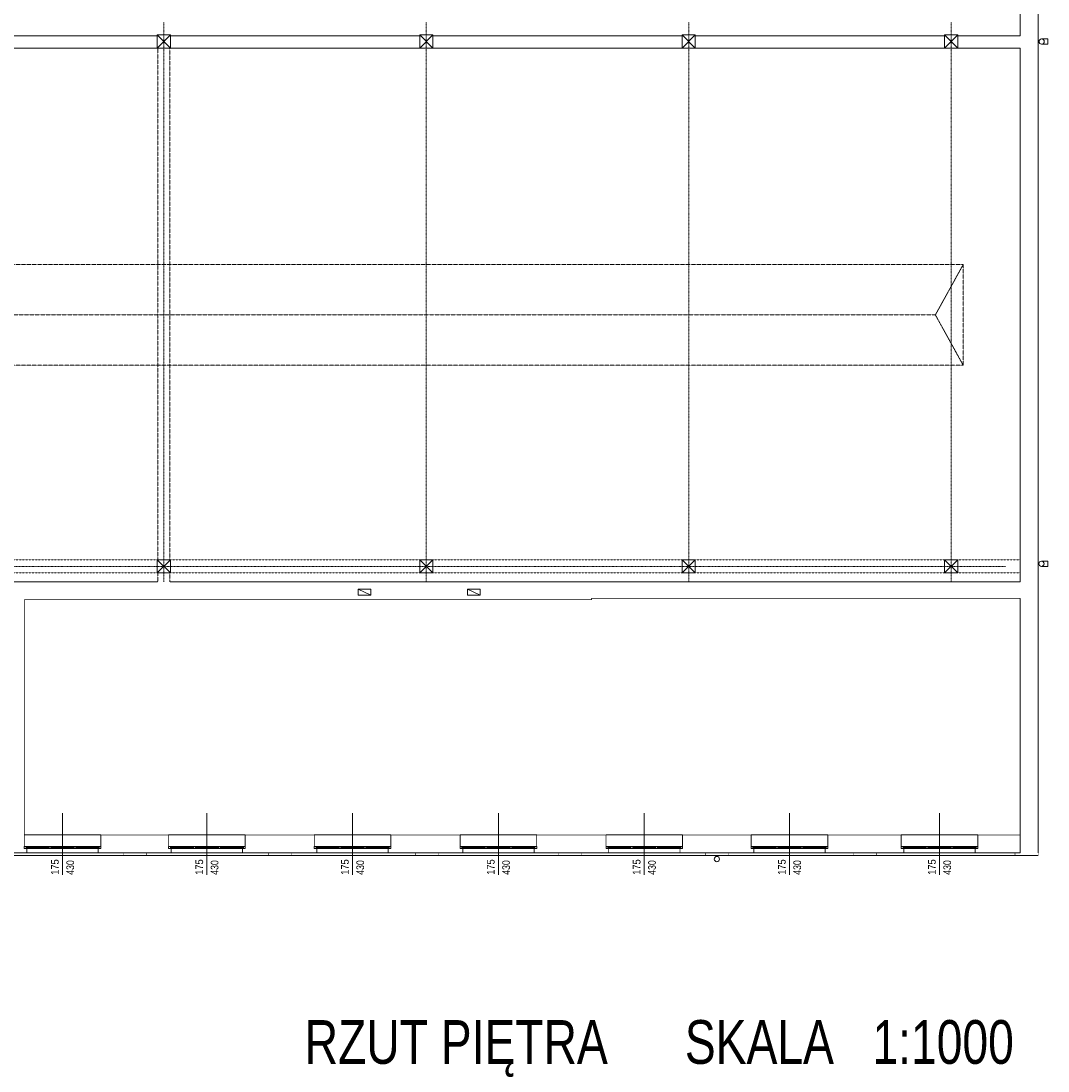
# Model space of a CAD drawing. Header units: millimetres. Extents: x 27545 to 248933, y 18062 to 157451.
# Tile 16 of 19: x 193986 to 217465, y 18062 to 42068. Entities that reach past the tile are written whole.
import ezdxf
from ezdxf.enums import TextEntityAlignment as Align

# ---------------------------------------------------------------- set-up
doc = ezdxf.new("R2010")
doc.units = ezdxf.units.MM
for name, pattern in [('DASHDOT', [25.4, 12.7, -6.35, 0, -6.35]), ('PRZER__D_UGIE_KRESKI', [0.352778, 0.282222, -0.070556]), ('PRZERYWANA', [0.2, 0.05, -0.05, 0.05, -0.05])]:
    doc.linetypes.add(name, pattern=pattern)
for name, color, linetype, lineweight in [('BLOKI_TEKSTOWE', 7, 'Continuous', 0), ('ECIANY_WEWNETRZNE', 7, 'Continuous', 0), ('ECIANY_ZEWNETRZNE', 7, 'Continuous', 0), ('KONSTRUKCJE_SPECJALNE', 7, 'Continuous', 0), ('LINIE_I_KRESKI', 7, 'Continuous', 0), ('MEBLE_I_WYPOSA_ENIE', 7, 'Continuous', 0), ('OSIE_KONSTRUKCYJNE', 7, 'Continuous', 0)]:
    doc.layers.add(name, color=color, linetype=linetype, lineweight=lineweight)
doc.styles.get("Standard").update_dxf_attribs({"font": 'arial.ttf'})

# ---------------------------------------------------------------- blocks, each defined once
blk = doc.blocks.new('TEXT_1448')
at = {"color": 5, "width": 0.867857}
blk.add_text('175', height=0.175, rotation=90, dxfattribs=at).set_placement((90.258, -0.44))
blk = doc.blocks.new('TEXT_1449')
at = {"color": 5, "width": 0.816807}
blk.add_text('430', height=0.175, rotation=90, dxfattribs=at).set_placement((90.608, -0.44))
blk = doc.blocks.new('TEXT_1450')
at = {"color": 5, "width": 0.867857}
blk.add_text('175', height=0.175, rotation=90, dxfattribs=at).set_placement((86.828, -0.44))
blk = doc.blocks.new('TEXT_1451')
at = {"color": 5, "width": 0.816807}
blk.add_text('430', height=0.175, rotation=90, dxfattribs=at).set_placement((87.178, -0.44))
blk = doc.blocks.new('TEXT_1452')
at = {"color": 5, "width": 0.867857}
blk.add_text('175', height=0.175, rotation=90, dxfattribs=at).set_placement((83.508, -0.44))
blk = doc.blocks.new('TEXT_1453')
at = {"color": 5, "width": 0.816807}
blk.add_text('430', height=0.175, rotation=90, dxfattribs=at).set_placement((83.858, -0.44))
blk = doc.blocks.new('TEXT_1454')
at = {"color": 5, "width": 0.867857}
blk.add_text('175', height=0.175, rotation=90, dxfattribs=at).set_placement((80.173, -0.44))
blk = doc.blocks.new('TEXT_1455')
at = {"color": 5, "width": 0.816807}
blk.add_text('430', height=0.175, rotation=90, dxfattribs=at).set_placement((80.523, -0.44))
blk = doc.blocks.new('TEXT_1456')
at = {"color": 5, "width": 0.867857}
blk.add_text('175', height=0.175, rotation=90, dxfattribs=at).set_placement((76.838, -0.44))
blk = doc.blocks.new('TEXT_1457')
at = {"color": 5, "width": 0.816807}
blk.add_text('430', height=0.175, rotation=90, dxfattribs=at).set_placement((77.188, -0.44))
blk = doc.blocks.new('TEXT_1458')
at = {"color": 5, "width": 0.867857}
blk.add_text('175', height=0.175, rotation=90, dxfattribs=at).set_placement((73.508, -0.44))
blk = doc.blocks.new('TEXT_1459')
at = {"color": 5, "width": 0.816807}
blk.add_text('430', height=0.175, rotation=90, dxfattribs=at).set_placement((73.858, -0.44))
blk = doc.blocks.new('TEXT_1460')
at = {"color": 5, "width": 0.867857}
blk.add_text('175', height=0.175, rotation=90, dxfattribs=at).set_placement((70.208, -0.44))
blk = doc.blocks.new('TEXT_1461')
at = {"color": 5, "width": 0.816807}
blk.add_text('430', height=0.175, rotation=90, dxfattribs=at).set_placement((70.558, -0.44))
blk = doc.blocks.new('TEXT_1')
at = {"color": 153, "width": 0.756697}
blk.add_text('RZUT PIĘTRA      SKALA   1:1000', height=1, dxfattribs=at).set_placement((92.044, -4.262), align=Align.MIDDLE_RIGHT)

msp = doc.modelspace()

# ---------------------------------------------------------------- linework, layer by layer
at = {"layer": 'ECIANY_WEWNETRZNE', "color": 7, "linetype": 'Continuous'}
for p, q in [((197100.54871, 41728.12089), (191400.54871, 41728.12089)), ((203100.54871, 41728.12089), (197400.54871, 41728.12089)), ((209100.54871, 41728.12089), (203400.54871, 41728.12089)), ((215100.54871, 41728.12089), (209400.54871, 41728.12089)), ((216830.54871, 41728.12089), (215400.54871, 41728.12089)), ((179390.20089, 41448.12089), (197110.81518, 41448.12089)), ((197390.81518, 41448.12089), (216830.54871, 41448.12089))]:
    msp.add_line(p, q, dxfattribs=at)
at = {"layer": 'ECIANY_WEWNETRZNE', "color": 7, "linetype": 'PRZER__D_UGIE_KRESKI'}
for p, q in [((197110.81518, 41448.12089), (197110.81518, 29748.12089)), ((197390.81518, 29748.12089), (197390.81518, 41448.12089)), ((197110.81518, 29448.12089), (197110.81518, 29248.12089)), ((197390.81518, 29248.12089), (197390.81518, 29448.12089))]:
    msp.add_line(p, q, dxfattribs=at)
at = {"layer": 'ECIANY_WEWNETRZNE', "color": 196, "linetype": 'Continuous', "const_width": 20}
for points in [[(197110.81518, 29248.12089), (179390.20089, 29248.12089)], [(207030.54871, 29248.12089), (197390.81518, 29248.12089)], [(216830.54871, 29248.12089), (207030.54871, 29248.12089)], [(194060.54871, 23458.12089), (194060.54871, 28838.12089)], [(194060.54871, 28838.12089), (207030.54871, 28838.12089)], [(207030.54871, 28868.12089), (216830.54871, 28868.12089)], [(207030.54871, 28838.12089), (207030.54871, 28868.12089)]]:
    msp.add_lwpolyline(points, dxfattribs=at)
at = {"layer": 'ECIANY_ZEWNETRZNE', "color": 7, "linetype": 'Continuous'}
for p, q in [((217240.54871, 23048.12089), (217240.54871, 157228.12089)), ((216830.54871, 62448.12089), (216830.54871, 41728.12089)), ((216830.54871, 44718.12089), (216830.54871, 41728.12089)), ((217240.54871, 29248.12089), (217240.54871, 44718.12089)), ((216830.54871, 41448.12089), (216830.54871, 29248.12089)), ((216830.54871, 41448.12089), (216830.54871, 29248.12089)), ((216830.54871, 28868.12089), (216830.54871, 23048.12089))]:
    msp.add_line(p, q, dxfattribs=at)
at = {"layer": 'ECIANY_ZEWNETRZNE', "color": 1, "linetype": 'Continuous'}
for p, q in [((197400.54871, 41748.12089), (197100.54871, 41748.12089)), ((197100.54871, 41748.12089), (197100.54871, 41448.12089)), ((197100.54871, 41448.12089), (197400.54871, 41748.12089)), ((197400.54871, 41448.12089), (197100.54871, 41748.12089)), ((197400.54871, 41448.12089), (197400.54871, 41748.12089)), ((203400.54871, 41748.12089), (203100.54871, 41748.12089)), ((203100.54871, 41748.12089), (203100.54871, 41448.12089)), ((203100.54871, 41448.12089), (203400.54871, 41748.12089)), ((203400.54871, 41448.12089), (203100.54871, 41748.12089)), ((203400.54871, 41448.12089), (203400.54871, 41748.12089)), ((209400.54871, 41748.12089), (209100.54871, 41748.12089)), ((209100.54871, 41748.12089), (209100.54871, 41448.12089)), ((209100.54871, 41448.12089), (209400.54871, 41748.12089)), ((209400.54871, 41448.12089), (209100.54871, 41748.12089)), ((209400.54871, 41448.12089), (209400.54871, 41748.12089)), ((215400.54871, 41748.12089), (215100.54871, 41748.12089)), ((215100.54871, 41748.12089), (215100.54871, 41448.12089)), ((215100.54871, 41448.12089), (215400.54871, 41748.12089)), ((215400.54871, 41448.12089), (215100.54871, 41748.12089)), ((215400.54871, 41448.12089), (215400.54871, 41748.12089)), ((197100.54871, 41448.12089), (197400.54871, 41448.12089)), ((203100.54871, 41448.12089), (203400.54871, 41448.12089)), ((209100.54871, 41448.12089), (209400.54871, 41448.12089)), ((215100.54871, 41448.12089), (215400.54871, 41448.12089)), ((197400.54871, 29748.12089), (197100.54871, 29748.12089)), ((197100.54871, 29748.12089), (197100.54871, 29448.12089)), ((197100.54871, 29448.12089), (197400.54871, 29748.12089)), ((197400.54871, 29448.12089), (197100.54871, 29748.12089)), ((197400.54871, 29448.12089), (197400.54871, 29748.12089)), ((203400.54871, 29748.12089), (203100.54871, 29748.12089)), ((203100.54871, 29748.12089), (203100.54871, 29448.12089)), ((203100.54871, 29448.12089), (203400.54871, 29748.12089)), ((203400.54871, 29448.12089), (203100.54871, 29748.12089)), ((203400.54871, 29448.12089), (203400.54871, 29748.12089)), ((209400.54871, 29748.12089), (209100.54871, 29748.12089)), ((209100.54871, 29748.12089), (209100.54871, 29448.12089)), ((209100.54871, 29448.12089), (209400.54871, 29748.12089)), ((209400.54871, 29448.12089), (209100.54871, 29748.12089)), ((209400.54871, 29448.12089), (209400.54871, 29748.12089)), ((215400.54871, 29748.12089), (215100.54871, 29748.12089)), ((215100.54871, 29748.12089), (215100.54871, 29448.12089)), ((215100.54871, 29448.12089), (215400.54871, 29748.12089)), ((215400.54871, 29448.12089), (215100.54871, 29748.12089)), ((215400.54871, 29448.12089), (215400.54871, 29748.12089)), ((197100.54871, 29448.12089), (197400.54871, 29448.12089)), ((203100.54871, 29448.12089), (203400.54871, 29448.12089)), ((209100.54871, 29448.12089), (209400.54871, 29448.12089)), ((215100.54871, 29448.12089), (215400.54871, 29448.12089))]:
    msp.add_line(p, q, dxfattribs=at)
at = {"layer": 'ECIANY_ZEWNETRZNE', "color": 161, "linetype": 'Continuous'}
for p, q in [((194935.54871, 22548.12089), (194935.54871, 23958.12089)), ((198235.54871, 22548.12089), (198235.54871, 23958.12089)), ((201565.54871, 22548.12089), (201565.54871, 23958.12089)), ((204900.54871, 22548.12089), (204900.54871, 23958.12089)), ((208235.54871, 22548.12089), (208235.54871, 23958.12089)), ((211555.54871, 22548.12089), (211555.54871, 23958.12089)), ((214985.54871, 22548.12089), (214985.54871, 23958.12089))]:
    msp.add_line(p, q, dxfattribs=at)
at = {"layer": 'ECIANY_ZEWNETRZNE', "color": 30, "linetype": 'Continuous'}
for p, q in [((195810.54871, 23458.12089), (194060.54871, 23458.12089)), ((199110.54871, 23458.12089), (197360.54871, 23458.12089)), ((202440.54871, 23458.12089), (200690.54871, 23458.12089)), ((205775.54871, 23458.12089), (204025.54871, 23458.12089)), ((209110.54871, 23458.12089), (207360.54871, 23458.12089)), ((212430.54871, 23458.12089), (210680.54871, 23458.12089)), ((215860.54871, 23458.12089), (214110.54871, 23458.12089)), ((195810.54871, 23198.12089), (194060.54871, 23198.12089)), ((194060.54871, 23198.12089), (194060.54871, 23148.12089)), ((194060.54871, 23148.12089), (195810.54871, 23148.12089)), ((194100.54871, 23148.12089), (194100.54871, 23198.12089)), ((194630.54871, 23173.12089), (194100.54871, 23173.12089)), ((194120.54871, 23048.12089), (195750.54871, 23048.12089)), ((194630.54871, 23148.12089), (194630.54871, 23198.12089)), ((194670.54871, 23148.12089), (194670.54871, 23198.12089)), ((195200.54871, 23173.12089), (194670.54871, 23173.12089)), ((195200.54871, 23148.12089), (195200.54871, 23198.12089)), ((195240.54871, 23148.12089), (195240.54871, 23198.12089)), ((195770.54871, 23173.12089), (195240.54871, 23173.12089)), ((195770.54871, 23148.12089), (195770.54871, 23198.12089)), ((195810.54871, 23148.12089), (195810.54871, 23198.12089)), ((199110.54871, 23198.12089), (197360.54871, 23198.12089)), ((197360.54871, 23198.12089), (197360.54871, 23148.12089)), ((197360.54871, 23148.12089), (199110.54871, 23148.12089)), ((197400.54871, 23148.12089), (197400.54871, 23198.12089)), ((197930.54871, 23173.12089), (197400.54871, 23173.12089)), ((197420.54871, 23048.12089), (199050.54871, 23048.12089)), ((197930.54871, 23148.12089), (197930.54871, 23198.12089)), ((197970.54871, 23148.12089), (197970.54871, 23198.12089)), ((198500.54871, 23173.12089), (197970.54871, 23173.12089)), ((198500.54871, 23148.12089), (198500.54871, 23198.12089)), ((198540.54871, 23148.12089), (198540.54871, 23198.12089)), ((199070.54871, 23173.12089), (198540.54871, 23173.12089)), ((199070.54871, 23148.12089), (199070.54871, 23198.12089)), ((199110.54871, 23148.12089), (199110.54871, 23198.12089)), ((202440.54871, 23198.12089), (200690.54871, 23198.12089)), ((200690.54871, 23198.12089), (200690.54871, 23148.12089)), ((200690.54871, 23148.12089), (202440.54871, 23148.12089)), ((200730.54871, 23148.12089), (200730.54871, 23198.12089)), ((201260.54871, 23173.12089), (200730.54871, 23173.12089)), ((200750.54871, 23048.12089), (202380.54871, 23048.12089)), ((201260.54871, 23148.12089), (201260.54871, 23198.12089)), ((201300.54871, 23148.12089), (201300.54871, 23198.12089)), ((201830.54871, 23173.12089), (201300.54871, 23173.12089)), ((201830.54871, 23148.12089), (201830.54871, 23198.12089)), ((201870.54871, 23148.12089), (201870.54871, 23198.12089)), ((202400.54871, 23173.12089), (201870.54871, 23173.12089)), ((202400.54871, 23148.12089), (202400.54871, 23198.12089)), ((202440.54871, 23148.12089), (202440.54871, 23198.12089)), ((205775.54871, 23198.12089), (204025.54871, 23198.12089)), ((204025.54871, 23198.12089), (204025.54871, 23148.12089)), ((204025.54871, 23148.12089), (205775.54871, 23148.12089)), ((204065.54871, 23148.12089), (204065.54871, 23198.12089)), ((204595.54871, 23173.12089), (204065.54871, 23173.12089)), ((204085.54871, 23048.12089), (205715.54871, 23048.12089)), ((204595.54871, 23148.12089), (204595.54871, 23198.12089)), ((204635.54871, 23148.12089), (204635.54871, 23198.12089)), ((205165.54871, 23173.12089), (204635.54871, 23173.12089)), ((205165.54871, 23148.12089), (205165.54871, 23198.12089)), ((205205.54871, 23148.12089), (205205.54871, 23198.12089)), ((205735.54871, 23173.12089), (205205.54871, 23173.12089)), ((205735.54871, 23148.12089), (205735.54871, 23198.12089)), ((205775.54871, 23148.12089), (205775.54871, 23198.12089)), ((209110.54871, 23198.12089), (207360.54871, 23198.12089)), ((207360.54871, 23198.12089), (207360.54871, 23148.12089)), ((207360.54871, 23148.12089), (209110.54871, 23148.12089)), ((207400.54871, 23148.12089), (207400.54871, 23198.12089)), ((207930.54871, 23173.12089), (207400.54871, 23173.12089)), ((207420.54871, 23048.12089), (209050.54871, 23048.12089)), ((207930.54871, 23148.12089), (207930.54871, 23198.12089)), ((207970.54871, 23148.12089), (207970.54871, 23198.12089)), ((208500.54871, 23173.12089), (207970.54871, 23173.12089)), ((208500.54871, 23148.12089), (208500.54871, 23198.12089)), ((208540.54871, 23148.12089), (208540.54871, 23198.12089)), ((209070.54871, 23173.12089), (208540.54871, 23173.12089)), ((209070.54871, 23148.12089), (209070.54871, 23198.12089)), ((209110.54871, 23148.12089), (209110.54871, 23198.12089)), ((212430.54871, 23198.12089), (210680.54871, 23198.12089)), ((210680.54871, 23198.12089), (210680.54871, 23148.12089)), ((210680.54871, 23148.12089), (212430.54871, 23148.12089)), ((210720.54871, 23148.12089), (210720.54871, 23198.12089)), ((211250.54871, 23173.12089), (210720.54871, 23173.12089)), ((210740.54871, 23048.12089), (212370.54871, 23048.12089)), ((211250.54871, 23148.12089), (211250.54871, 23198.12089)), ((211290.54871, 23148.12089), (211290.54871, 23198.12089)), ((211820.54871, 23173.12089), (211290.54871, 23173.12089)), ((211820.54871, 23148.12089), (211820.54871, 23198.12089)), ((211860.54871, 23148.12089), (211860.54871, 23198.12089)), ((212390.54871, 23173.12089), (211860.54871, 23173.12089)), ((212390.54871, 23148.12089), (212390.54871, 23198.12089)), ((212430.54871, 23148.12089), (212430.54871, 23198.12089)), ((215860.54871, 23198.12089), (214110.54871, 23198.12089)), ((214110.54871, 23198.12089), (214110.54871, 23148.12089)), ((214110.54871, 23148.12089), (215860.54871, 23148.12089)), ((214150.54871, 23148.12089), (214150.54871, 23198.12089)), ((214680.54871, 23173.12089), (214150.54871, 23173.12089)), ((214170.54871, 23048.12089), (215800.54871, 23048.12089)), ((214680.54871, 23148.12089), (214680.54871, 23198.12089)), ((214720.54871, 23148.12089), (214720.54871, 23198.12089)), ((215250.54871, 23173.12089), (214720.54871, 23173.12089)), ((215250.54871, 23148.12089), (215250.54871, 23198.12089)), ((215290.54871, 23148.12089), (215290.54871, 23198.12089)), ((215820.54871, 23173.12089), (215290.54871, 23173.12089)), ((215820.54871, 23148.12089), (215820.54871, 23198.12089)), ((215860.54871, 23148.12089), (215860.54871, 23198.12089))]:
    msp.add_line(p, q, dxfattribs=at)
at = {"layer": 'ECIANY_ZEWNETRZNE', "color": 196, "linetype": 'Continuous'}
for points, const_width in [([(217240.54871, 23048.12089), (217240.54871, 29248.12089)], 20), ([(216830.54871, 28868.12089), (216830.54871, 23048.12089)], 20), ([(194060.54871, 23148.12089), (194060.54871, 23458.12089)], 20), ([(195810.54871, 23148.12089), (195810.54871, 23458.12089)], 20), ([(197360.54871, 23458.12089), (195810.54871, 23458.12089)], 20), ([(197360.54871, 23148.12089), (197360.54871, 23458.12089)], 20), ([(199110.54871, 23148.12089), (199110.54871, 23458.12089)], 20), ([(200690.54871, 23458.12089), (199110.54871, 23458.12089)], 20), ([(200690.54871, 23148.12089), (200690.54871, 23458.12089)], 20), ([(202440.54871, 23148.12089), (202440.54871, 23458.12089)], 20), ([(204025.54871, 23458.12089), (202440.54871, 23458.12089)], 20), ([(204025.54871, 23148.12089), (204025.54871, 23458.12089)], 20), ([(205775.54871, 23148.12089), (205775.54871, 23458.12089)], 20), ([(207360.54871, 23458.12089), (205775.54871, 23458.12089)], 20), ([(207360.54871, 23148.12089), (207360.54871, 23458.12089)], 20), ([(209110.54871, 23148.12089), (209110.54871, 23458.12089)], 20), ([(210680.54871, 23458.12089), (209110.54871, 23458.12089)], 20), ([(210680.54871, 23148.12089), (210680.54871, 23458.12089)], 20), ([(212430.54871, 23148.12089), (212430.54871, 23458.12089)], 20), ([(214110.54871, 23458.12089), (212430.54871, 23458.12089)], 20), ([(214110.54871, 23148.12089), (214110.54871, 23458.12089)], 20), ([(215860.54871, 23148.12089), (215860.54871, 23458.12089)], 20), ([(216830.54871, 23458.12089), (215860.54871, 23458.12089)], 20), ([(193440.54871, 23048.12089), (194120.54871, 23048.12089)], 20), ([(194120.54871, 23148.12089), (194060.54871, 23148.12089)], 20), ([(194120.54871, 23048.12089), (194120.54871, 23148.12089)], 20), ([(195750.54871, 23048.12089), (195750.54871, 23148.12089)], 20), ([(195750.54871, 23148.12089), (195810.54871, 23148.12089)], 20), ([(195750.54871, 23048.12089), (197420.54871, 23048.12089)], 20), ([(196851.50523, 23048.12089), (196321.50523, 23048.12089)], 10), ([(196321.50523, 23048.12089), (196321.50523, 22988.12089)], 10), ([(196851.50523, 22988.12089), (196851.50523, 23048.12089)], 10), ([(197420.54871, 23148.12089), (197360.54871, 23148.12089)], 20), ([(197420.54871, 23048.12089), (197420.54871, 23148.12089)], 20), ([(199050.54871, 23048.12089), (199050.54871, 23148.12089)], 20), ([(199050.54871, 23148.12089), (199110.54871, 23148.12089)], 20), ([(199050.54871, 23048.12089), (200750.54871, 23048.12089)], 20), ([(200170.54871, 23048.12089), (199640.54871, 23048.12089)], 10), ([(199640.54871, 23048.12089), (199640.54871, 22988.12089)], 10), ([(200170.54871, 22988.12089), (200170.54871, 23048.12089)], 10), ([(200750.54871, 23148.12089), (200690.54871, 23148.12089)], 20), ([(200750.54871, 23048.12089), (200750.54871, 23148.12089)], 20), ([(202380.54871, 23048.12089), (202380.54871, 23148.12089)], 20), ([(202380.54871, 23148.12089), (202440.54871, 23148.12089)], 20), ([(202380.54871, 23048.12089), (204085.54871, 23048.12089)], 20), ([(203530.54871, 23048.12089), (203000.54871, 23048.12089)], 10), ([(203000.54871, 23048.12089), (203000.54871, 22988.12089)], 10), ([(203530.54871, 22988.12089), (203530.54871, 23048.12089)], 10), ([(204085.54871, 23148.12089), (204025.54871, 23148.12089)], 20), ([(204085.54871, 23048.12089), (204085.54871, 23148.12089)], 20), ([(205715.54871, 23048.12089), (205715.54871, 23148.12089)], 20), ([(205715.54871, 23148.12089), (205775.54871, 23148.12089)], 20), ([(205715.54871, 23048.12089), (207420.54871, 23048.12089)], 20), ([(206802.54871, 23048.12089), (206272.54871, 23048.12089)], 10), ([(206272.54871, 23048.12089), (206272.54871, 22988.12089)], 10), ([(206802.54871, 22988.12089), (206802.54871, 23048.12089)], 10), ([(207420.54871, 23148.12089), (207360.54871, 23148.12089)], 20), ([(207420.54871, 23048.12089), (207420.54871, 23148.12089)], 20), ([(209050.54871, 23048.12089), (209050.54871, 23148.12089)], 20), ([(209050.54871, 23148.12089), (209110.54871, 23148.12089)], 20), ([(209050.54871, 23048.12089), (210740.54871, 23048.12089)], 20), ([(210160.54871, 23048.12089), (209630.54871, 23048.12089)], 10), ([(209630.54871, 23048.12089), (209630.54871, 22988.12089)], 10), ([(210160.54871, 22988.12089), (210160.54871, 23048.12089)], 10), ([(210740.54871, 23148.12089), (210680.54871, 23148.12089)], 20), ([(210740.54871, 23048.12089), (210740.54871, 23148.12089)], 20), ([(212370.54871, 23048.12089), (212370.54871, 23148.12089)], 20), ([(212370.54871, 23148.12089), (212430.54871, 23148.12089)], 20), ([(212370.54871, 23048.12089), (214170.54871, 23048.12089)], 20), ([(213540.54871, 23048.12089), (213010.54871, 23048.12089)], 10), ([(213010.54871, 23048.12089), (213010.54871, 22988.12089)], 10), ([(213540.54871, 22988.12089), (213540.54871, 23048.12089)], 10), ([(214170.54871, 23148.12089), (214110.54871, 23148.12089)], 20), ([(214170.54871, 23048.12089), (214170.54871, 23148.12089)], 20), ([(215800.54871, 23048.12089), (215800.54871, 23148.12089)], 20), ([(215800.54871, 23148.12089), (215860.54871, 23148.12089)], 20), ([(215800.54871, 23048.12089), (216830.54871, 23048.12089)], 20), ([(216710.54871, 23048.12089), (216710.54871, 22988.12089)], 10), ([(217240.54871, 22988.12089), (217240.54871, 23048.12089)], 10), ([(196321.50523, 22988.12089), (196851.50523, 22988.12089)], 10), ([(199640.54871, 22988.12089), (200170.54871, 22988.12089)], 10), ([(203000.54871, 22988.12089), (203530.54871, 22988.12089)], 10), ([(206272.54871, 22988.12089), (206802.54871, 22988.12089)], 10), ([(209630.54871, 22988.12089), (210160.54871, 22988.12089)], 10), ([(213010.54871, 22988.12089), (213540.54871, 22988.12089)], 10), ([(216710.54871, 22988.12089), (217240.54871, 22988.12089)], 10)]:
    msp.add_lwpolyline(points, dxfattribs=dict(at, const_width=const_width))
at = {"layer": 'KONSTRUKCJE_SPECJALNE', "color": 7, "linetype": 'PRZER__D_UGIE_KRESKI'}
for p, q in [((215525.63401, 36498.12089), (149135.54871, 36498.12089)), ((215525.63401, 36498.12089), (214890.54871, 35348.12089)), ((215525.63401, 34198.12089), (215525.63401, 36498.12089)), ((214890.54871, 35348.12089), (149770.45967, 35348.12089)), ((215525.63401, 34198.12089), (214890.54871, 35348.12089)), ((215525.63401, 34198.12089), (149130.54871, 34198.12089))]:
    msp.add_line(p, q, dxfattribs=at)
at = {"layer": 'LINIE_I_KRESKI', "color": 7, "linetype": 'Continuous'}
for p, q in [((217240.54871, 23048.12089), (217240.54871, 44658.12089)), ((217240.54871, 23048.12089), (217240.54871, 44658.12089)), ((217240.54871, 23048.12089), (217240.54871, 44658.12089)), ((217240.54871, 23048.12089), (217240.54871, 44658.12089)), ((125540.54871, 22988.12089), (217240.54871, 22988.12089))]:
    msp.add_line(p, q, dxfattribs=at)
at = {"layer": 'LINIE_I_KRESKI', "color": 1, "linetype": 'Continuous'}
for p, q in [((201690.54871, 29078.12089), (201690.54871, 28938.12089)), ((201690.54871, 29078.12089), (201980.54871, 29078.12089)), ((201980.54871, 28938.12089), (201690.54871, 29078.12089)), ((201980.54871, 29078.12089), (201980.54871, 28938.12089)), ((204190.54871, 29078.12089), (204190.54871, 28938.12089)), ((204190.54871, 29078.12089), (204480.54871, 29078.12089)), ((204480.54871, 28938.12089), (204190.54871, 29078.12089)), ((204480.54871, 29078.12089), (204480.54871, 28938.12089)), ((201690.54871, 28938.12089), (201980.54871, 28938.12089)), ((204190.54871, 28938.12089), (204480.54871, 28938.12089))]:
    msp.add_line(p, q, dxfattribs=at)
at = {"layer": 'MEBLE_I_WYPOSA_ENIE', "color": 153, "linetype": 'Continuous'}
for p, q in [((217260.54871, 41598.12089), (217245.54871, 41598.12089)), ((217320.54871, 41658.12089), (217465.40153, 41658.12089)), ((217320.54871, 41538.12089), (217465.40153, 41538.12089)), ((217465.40153, 41658.12089), (217465.40153, 41538.12089)), ((217255.54871, 29658.12089), (217240.54871, 29658.12089)), ((217315.54871, 29718.12089), (217460.40153, 29718.12089)), ((217315.54871, 29598.12089), (217460.40153, 29598.12089)), ((217460.40153, 29718.12089), (217460.40153, 29598.12089)), ((209895.54871, 22968.12089), (209895.54871, 22983.12089))]:
    msp.add_line(p, q, dxfattribs=at)
for centre in [(217320.54871, 41598.12089), (217315.54871, 29658.12089), (209895.54871, 22908.12089)]:
    msp.add_circle(centre, 60, dxfattribs=at)
at = {"layer": 'OSIE_KONSTRUKCYJNE', "color": 1, "linetype": 'DASHDOT'}
for p, q in [((197250.54871, 29248.12089), (197250.54871, 42048.12089)), ((197250.54871, 29248.12089), (197250.54871, 42048.12089)), ((203250.54871, 29248.12089), (203250.54871, 42048.12089)), ((203250.54871, 29248.12089), (203250.54871, 42048.12089)), ((209250.54871, 29248.12089), (209250.54871, 42048.12089)), ((215250.54871, 29248.12089), (215250.54871, 42048.12089)), ((209250.54871, 29248.12089), (209250.54871, 41968.12089)), ((215250.54871, 29248.12089), (215250.54871, 41968.12089)), ((216490.54871, 29598.12089), (146430.54871, 29598.12089))]:
    msp.add_line(p, q, dxfattribs=at)
at = {"layer": 'OSIE_KONSTRUKCYJNE', "color": 1, "linetype": 'PRZERYWANA'}
for p, q in [((216830.54871, 29748.12089), (146430.54871, 29748.12089)), ((216830.54871, 29448.12089), (146430.54871, 29448.12089))]:
    msp.add_line(p, q, dxfattribs=at)

# ---------------------------------------------------------------- block references
at = {"layer": 'BLOKI_TEKSTOWE', "xscale": 1000, "yscale": 1000, "zscale": 1000}
msp.add_blockref('TEXT_1', (124640.54871, 22988.12089), dxfattribs=at)
at = {"layer": 'ECIANY_ZEWNETRZNE', "xscale": 1000, "yscale": 1000, "zscale": 1000}
for name in ['TEXT_1460', 'TEXT_1461', 'TEXT_1458', 'TEXT_1459', 'TEXT_1456', 'TEXT_1457', 'TEXT_1454', 'TEXT_1455', 'TEXT_1452', 'TEXT_1453', 'TEXT_1450', 'TEXT_1451', 'TEXT_1448', 'TEXT_1449']:
    msp.add_blockref(name, (124640.54871, 22988.12089), dxfattribs=at)

doc.saveas('drawing.dxf')
